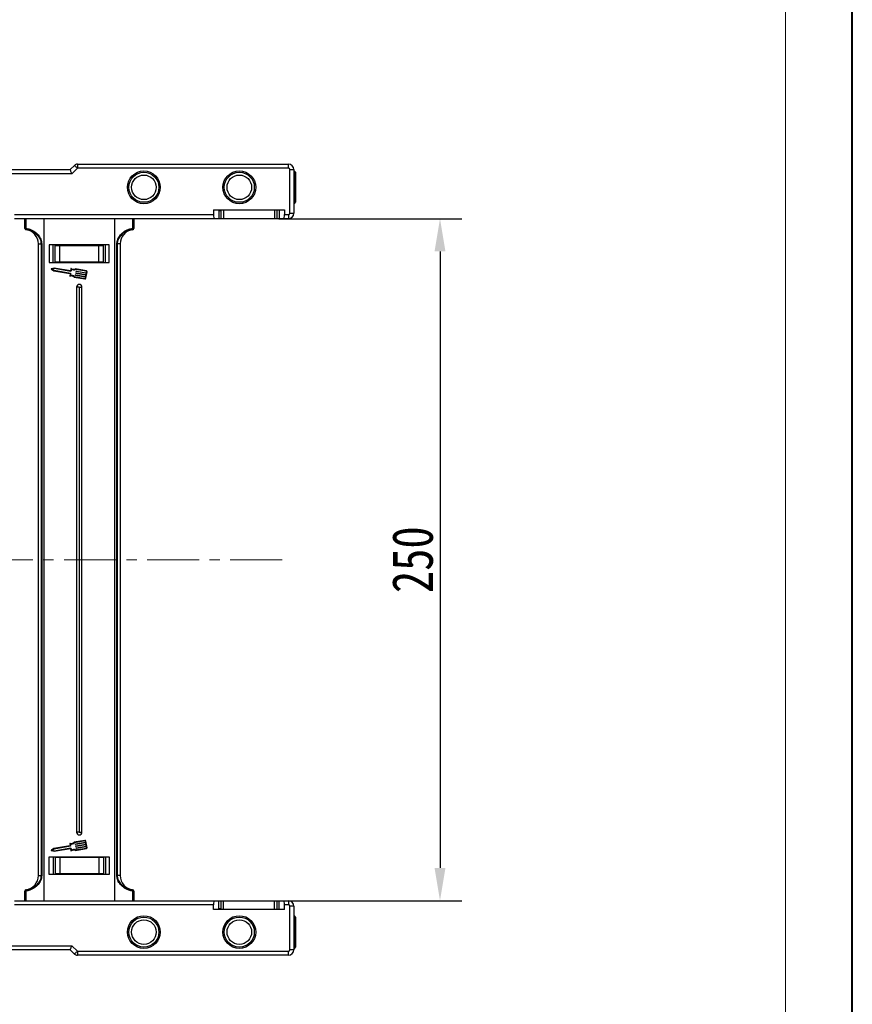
# Model space of a CAD drawing. Header units: millimetres. Extents: x -1214 to 867, y -361 to 1097.
# Tile 17 of 51: x 543 to 848, y -45 to 316. Entities that reach past the tile are written whole.
import ezdxf

# ---------------------------------------------------------------- set-up
doc = ezdxf.new("R2010")
doc.units = ezdxf.units.MM
doc.linetypes.add('CENTERX2', pattern=[20.32, 12.7, -2.54, 2.54, -2.54])
doc.styles.get("Standard").update_dxf_attribs({"font": '仿宋_GB2312.ttf', "width": 0.8})
doc.dimstyles.new('ISO-60.1', dxfattribs={"dimtxt": 15, "dimasz": 12, "dimexe": 8, "dimexo": 0.625, "dimgap": 2.5, "dimtad": 1, "dimdsep": 46, "dimtxsty": 'Standard', "dimcen": 2.5, "dimadec": 0, "dimazin": 0, "dimtfac": 1, "dimtmove": 0, "dimatfit": 3, "dimfxl": 0, "dimarcsym": 0})

# ---------------------------------------------------------------- blocks, each defined once
blk = doc.blocks.new('*D3784')
at = {"color": 0, "lineweight": -2}
for p, q in [((637.61, 242.69), (704.69, 242.69)), ((696.69, 230.69), (696.69, 4.69)), ((637.12, -7.31), (704.69, -7.31))]:
    blk.add_line(p, q, dxfattribs=at)
at = {"color": 0, "lineweight": 9}
for points in [[(694.69, 230.69), (698.69, 230.69), (696.69, 242.69)], [(694.69, 4.69), (698.69, 4.69), (696.69, -7.31)]]:
    blk.add_solid(points, dxfattribs=at)
at = {"layer": 'Defpoints', "color": 0, "lineweight": 9}
for p in [(636.98, 242.69), (636.5, -7.31), (696.69, -7.31)]:
    blk.add_point(p, dxfattribs=at)
at = {"color": 0, "lineweight": 9, "insert": (686.69, 117.69), "char_height": 15, "attachment_point": 5, "rotation": 90}
blk.add_mtext('250', dxfattribs=at)

msp = doc.modelspace()

# ---------------------------------------------------------------- linework, layer by layer
at = {"color": 7, "lineweight": 40}
msp.add_line((847.852, -361.343), (847.852, 1096.928), dxfattribs=at)
at = {"color": 7, "lineweight": 13}
msp.add_line((823.302, -336.793), (823.302, 1072.378), dxfattribs=at)
at = {"color": 7, "linetype": 'Continuous', "lineweight": 25}
for p, q in [((518.658, 260.694), (561.112, 260.694)), ((561.112, 260.694), (562.673, 262.255)), ((563.733, 261.194), (561.733, 259.194)), ((563.733, 262.694), (563.733, 261.194)), ((563.733, 262.694), (641.112, 262.694)), ((641.112, 261.194), (563.733, 261.194)), ((641.112, 261.194), (641.112, 262.694)), ((641.612, 244.694), (641.612, 260.694)), ((641.612, 260.694), (643.112, 260.694)), ((643.112, 260.694), (643.112, 244.694)), ((643.158, 260.194), (643.112, 260.194)), ((561.733, 259.194), (518.658, 259.194)), ((643.658, 259.694), (643.658, 248.694)), ((613.658, 245.894), (639.658, 245.894)), ((613.658, 245.894), (613.658, 244.194)), ((615.421, 245.894), (615.421, 245.694)), ((615.421, 245.694), (615.626, 245.694)), ((615.626, 245.694), (615.626, 242.694)), ((615.626, 245.694), (616.32, 245.694)), ((616.32, 245.894), (616.32, 242.694)), ((617.32, 245.894), (617.32, 242.694)), ((635.996, 245.894), (635.996, 242.694)), ((636.996, 242.694), (636.996, 245.894)), ((637.69, 245.894), (637.69, 242.694)), ((639.658, 245.894), (639.658, 244.194)), ((643.112, 248.194), (643.158, 248.194)), ((540.743, 244.194), (613.658, 244.194)), ((613.922, 242.694), (540.743, 242.694)), ((544.431, 239.158), (544.431, 242.694)), ((544.826, 242.694), (544.826, 239.158)), ((551.431, 242.694), (551.431, 117.694)), ((577.431, 117.694), (577.431, 242.694)), ((584.036, 239.158), (584.036, 242.694)), ((584.431, 242.694), (584.431, 239.158)), ((615.626, 242.694), (613.922, 242.694)), ((616.335, 242.694), (615.626, 242.694)), ((617.32, 242.694), (616.32, 242.694)), ((635.996, 242.694), (617.32, 242.694)), ((636.996, 242.694), (635.996, 242.694)), ((637.69, 242.694), (636.981, 242.694)), ((639.394, 242.694), (637.69, 242.694)), ((641.112, 242.694), (639.394, 242.694)), ((639.658, 244.194), (641.112, 244.194)), ((641.112, 244.194), (641.112, 242.694)), ((641.612, 244.694), (643.112, 244.694)), ((544.431, 239.158), (544.826, 239.158)), ((544.87, 238.663), (544.87, 238.659)), ((583.992, 238.659), (583.992, 238.663)), ((584.036, 239.158), (584.431, 239.158)), ((549.431, 233.498), (550.552, 233.498)), ((549.431, 117.694), (549.431, 233.498)), ((550.667, 233.498), (550.552, 233.498)), ((550.552, 117.694), (550.552, 233.498)), ((550.667, 233.498), (550.667, 117.694)), ((553.431, 233.094), (553.431, 226.594)), ((575.431, 233.094), (553.431, 233.094)), ((554.874, 226.594), (554.874, 233.094)), ((554.874, 226.594), (554.874, 233.094)), ((555.578, 226.744), (555.578, 232.864)), ((555.578, 232.864), (557.269, 232.864)), ((557.269, 226.744), (557.269, 232.864)), ((557.269, 232.864), (571.593, 232.864)), ((571.593, 226.744), (571.593, 232.864)), ((571.593, 232.864), (573.284, 232.864)), ((573.284, 226.744), (573.284, 232.864)), ((573.988, 226.594), (573.988, 233.094)), ((575.431, 226.594), (575.431, 233.094)), ((578.195, 117.694), (578.195, 233.498)), ((578.31, 233.498), (578.195, 233.498)), ((579.431, 233.498), (578.31, 233.498)), ((578.31, 233.498), (578.31, 117.694)), ((579.431, 233.498), (579.431, 117.694)), ((553.431, 226.594), (575.431, 226.594)), ((554.205, 224.163), (555.1, 223.588)), ((555.271, 224.594), (554.236, 224.348)), ((555.278, 224.386), (554.517, 224.205)), ((554.517, 224.205), (555.175, 223.783)), ((555.175, 223.783), (561.23, 222.748)), ((561.216, 223.578), (555.271, 224.594)), ((561.333, 223.351), (555.278, 224.386)), ((557.269, 226.744), (555.578, 226.744)), ((571.593, 226.744), (557.269, 226.744)), ((561.349, 224.356), (561.216, 223.578)), ((561.524, 224.17), (561.392, 223.393)), ((567.035, 223.618), (563.049, 224.299)), ((567.001, 223.417), (563.078, 224.088)), ((573.284, 226.744), (571.593, 226.744)), ((555.1, 223.588), (560.994, 222.582)), ((561.036, 222.523), (560.912, 221.795)), ((561.271, 222.689), (561.139, 221.912)), ((562.534, 221.284), (566.52, 220.603)), ((562.631, 221.474), (566.555, 220.804)), ((563.056, 221.971), (563.073, 222.071)), ((566.741, 221.29), (563.098, 221.912)), ((563.132, 222.113), (566.775, 221.491)), ((563.176, 222.674), (563.194, 222.775)), ((566.861, 221.993), (563.218, 222.616)), ((563.252, 222.817), (566.895, 222.194)), ((563.296, 223.378), (563.314, 223.478)), ((566.981, 222.697), (563.338, 223.319)), ((563.373, 223.52), (567.016, 222.898)), ((566.672, 220.888), (566.741, 221.29)), ((566.775, 221.491), (566.861, 221.993)), ((566.873, 220.853), (567.285, 223.265)), ((566.895, 222.194), (566.981, 222.697)), ((567.016, 222.898), (567.084, 223.3)), ((563.431, 217.594), (563.431, 117.694)), ((564.431, 217.594), (563.431, 217.594)), ((564.431, 217.594), (564.431, 117.694)), ((564.431, 217.594), (565.431, 217.594)), ((565.431, 117.694), (565.431, 217.594)), ((549.431, 1.89), (549.431, 117.694)), ((550.552, 1.89), (550.552, 117.694)), ((550.667, 117.694), (550.667, 1.89)), ((551.431, 117.694), (551.431, -7.306)), ((563.431, 117.694), (563.431, 17.794)), ((564.431, 117.694), (564.431, 17.794)), ((565.431, 17.794), (565.431, 117.694)), ((577.431, -7.306), (577.431, 117.694)), ((578.195, 1.89), (578.195, 117.694)), ((578.31, 117.694), (578.31, 1.89)), ((579.431, 117.694), (579.431, 1.89)), ((566.52, 14.785), (562.534, 14.104)), ((566.555, 14.584), (562.631, 13.914)), ((564.431, 17.794), (563.431, 17.794)), ((564.431, 17.794), (565.431, 17.794)), ((566.741, 14.099), (566.672, 14.501)), ((567.285, 12.123), (566.873, 14.535)), ((555.1, 11.8), (554.205, 11.225)), ((554.236, 11.04), (555.271, 10.795)), ((555.175, 11.606), (554.517, 11.183)), ((554.517, 11.183), (555.278, 11.003)), ((560.994, 12.807), (555.1, 11.8)), ((561.23, 12.64), (555.175, 11.606)), ((555.271, 10.795), (561.216, 11.81)), ((555.278, 11.003), (561.333, 12.037)), ((560.912, 13.593), (561.036, 12.866)), ((561.139, 13.476), (561.271, 12.699)), ((561.216, 11.81), (561.349, 11.033)), ((561.392, 11.996), (561.524, 11.219)), ((563.049, 11.089), (567.035, 11.77)), ((563.073, 13.317), (563.056, 13.418)), ((563.078, 11.301), (567.001, 11.971)), ((563.098, 13.477), (566.741, 14.099)), ((566.775, 13.898), (563.132, 13.276)), ((563.194, 12.614), (563.176, 12.714)), ((563.218, 12.773), (566.861, 13.395)), ((566.895, 13.194), (563.252, 12.572)), ((563.314, 11.91), (563.296, 12.011)), ((563.338, 12.069), (566.981, 12.692)), ((567.016, 12.491), (563.373, 11.868)), ((566.861, 13.395), (566.775, 13.898)), ((566.981, 12.692), (566.895, 13.194)), ((567.084, 12.089), (567.016, 12.491)), ((553.431, 8.794), (575.431, 8.794)), ((553.431, 2.294), (553.431, 8.794)), ((554.874, 8.794), (554.874, 2.294)), ((554.874, 8.794), (554.874, 2.294)), ((555.578, 8.644), (555.578, 2.524)), ((555.578, 8.644), (557.269, 8.644)), ((557.269, 8.644), (557.269, 2.524)), ((557.269, 8.644), (571.593, 8.644)), ((571.593, 8.644), (571.593, 2.524)), ((571.593, 8.644), (573.284, 8.644)), ((573.284, 8.644), (573.284, 2.524)), ((573.988, 8.794), (573.988, 2.294)), ((575.431, 8.794), (575.431, 2.294)), ((549.431, 1.89), (550.552, 1.89)), ((550.667, 1.89), (550.552, 1.89)), ((575.431, 2.294), (553.431, 2.294)), ((557.269, 2.524), (555.578, 2.524)), ((571.593, 2.524), (557.269, 2.524)), ((573.284, 2.524), (571.593, 2.524)), ((578.31, 1.89), (578.195, 1.89)), ((579.431, 1.89), (578.31, 1.89)), ((544.87, -3.27), (544.87, -3.274)), ((583.992, -3.274), (583.992, -3.27)), ((544.431, -7.306), (544.431, -3.77)), ((544.826, -3.77), (544.431, -3.77)), ((544.826, -3.77), (544.826, -7.306)), ((584.036, -7.306), (584.036, -3.77)), ((584.431, -3.77), (584.036, -3.77)), ((584.431, -3.77), (584.431, -7.306)), ((540.743, -7.306), (613.922, -7.306)), ((613.658, -8.806), (540.743, -8.806)), ((613.658, -10.506), (613.658, -8.806)), ((639.658, -10.506), (613.658, -10.506)), ((613.922, -7.306), (615.626, -7.306)), ((615.626, -10.306), (615.421, -10.306)), ((615.421, -10.306), (615.421, -10.506)), ((615.626, -10.306), (615.626, -7.306)), ((615.626, -7.306), (616.32, -7.306)), ((616.335, -10.306), (615.626, -10.306)), ((616.32, -7.306), (616.32, -10.506)), ((616.32, -7.306), (617.32, -7.306)), ((617.32, -10.506), (617.32, -7.306)), ((617.32, -7.306), (635.996, -7.306)), ((635.996, -10.506), (635.996, -7.306)), ((635.996, -7.306), (636.996, -7.306)), ((636.996, -10.506), (636.996, -7.306)), ((636.996, -7.306), (637.69, -7.306)), ((637.69, -10.506), (637.69, -7.306)), ((637.69, -7.306), (639.394, -7.306)), ((639.394, -7.306), (641.112, -7.306)), ((639.658, -10.506), (639.658, -8.806)), ((641.112, -8.806), (639.658, -8.806)), ((641.112, -7.306), (641.112, -8.806)), ((641.612, -25.306), (641.612, -9.306)), ((643.112, -9.306), (641.612, -9.306)), ((643.112, -9.306), (643.112, -25.306)), ((643.158, -12.806), (643.112, -12.806)), ((643.658, -13.306), (643.658, -24.306)), ((518.658, -23.806), (561.733, -23.806)), ((561.733, -23.806), (563.733, -25.806)), ((643.112, -24.806), (643.158, -24.806)), ((561.112, -25.306), (518.658, -25.306)), ((562.673, -26.866), (561.112, -25.306)), ((563.733, -25.806), (641.112, -25.806)), ((563.733, -25.806), (563.733, -27.306)), ((641.112, -27.306), (563.733, -27.306)), ((641.112, -27.306), (641.112, -25.806)), ((643.112, -25.306), (641.612, -25.306))]:
    msp.add_line(p, q, dxfattribs=at)
at = {"color": 8, "linetype": 'Continuous', "lineweight": 25}
for p, q in [((643.158, 260.194), (643.158, 248.194)), ((643.158, -12.806), (643.158, -24.806))]:
    msp.add_line(p, q, dxfattribs=at)
at = {"color": 1, "linetype": 'CENTERX2', "lineweight": 13, "ltscale": 1.5}
msp.add_line((638.863, 117.694), (-476.365, 117.694), dxfattribs=at)
at = {"color": 7, "linetype": 'Continuous', "lineweight": 25, "flags": 128}
for points in [[(561.733, 259.194), (561.612, 259.487), (561.495, 259.768), (561.388, 260.028), (561.294, 260.255), (561.217, 260.441), (561.159, 260.58), (561.124, 260.665), (561.112, 260.694)], [(563.733, 261.194), (563.526, 261.401), (563.327, 261.6), (563.144, 261.784), (562.983, 261.944), (562.851, 262.076), (562.753, 262.174), (562.693, 262.235), (562.673, 262.255)], [(561.112, -25.306), (561.121, -25.283), (561.149, -25.215), (561.195, -25.105), (561.257, -24.955), (561.334, -24.77), (561.423, -24.556), (561.521, -24.319), (561.625, -24.066), (561.733, -23.806)], [(562.673, -26.866), (562.693, -26.846), (562.753, -26.786), (562.851, -26.688), (562.983, -26.556), (563.144, -26.395), (563.327, -26.212), (563.526, -26.013), (563.733, -25.806)]]:
    msp.add_lwpolyline(points, dxfattribs=at)
at = {"color": 7, "linetype": 'Continuous', "lineweight": 25}
for centre, radius in [((588.112, 254.194), 6), ((623.112, 254.194), 6), ((588.112, 254.194), 5.5), ((588.112, 254.194), 4.5), ((623.112, 254.194), 5.5), ((623.112, 254.194), 4.5), ((588.112, -18.806), 6), ((588.112, -18.806), 5.5), ((588.112, -18.806), 4.5), ((623.112, -18.806), 6), ((623.112, -18.806), 5.5), ((623.112, -18.806), 4.5)]:
    msp.add_circle(centre, radius, dxfattribs=at)
for centre, radius, start, end in [((563.733, 261.194), 1.5, 90, 135), ((641.112, 260.694), 2, 0, 90), ((641.112, 260.694), 0.5, 0, 90), ((643.158, 259.694), 0.5, 0, 90), ((643.158, 248.694), 0.5, 270, 0), ((641.112, 244.694), 0.5, 270, 0), ((641.112, 244.694), 2, 270, 0), ((544.93, 239.159), 0.499, 180.06329, 263.02634), ((544.931, 239.155), 0.5, 180, 262.94587), ((545.56, 238.973), 0.756, 165.8394, 204.20349), ((544.231, 233.498), 5.2, 0, 82.94587), ((584.631, 233.498), 5.2, 97.05413, 180), ((583.303, 238.973), 0.756, 335.77675, 14.18036), ((583.932, 239.159), 0.499, 276.96465, 359.94573), ((583.931, 239.155), 0.5, 277.05413, 0), ((554.26, 224.249), 0.102, 103.32833, 237.28541), ((561.45, 224.338), 0.102, 54.79186, 170.30687), ((562.382, 225.66), 1.515, 234.79186, 296.12453), ((562.382, 225.66), 1.719, 240.07022, 293.86617), ((561.012, 221.778), 0.102, 170.30687, 285.82188), ((560.986, 222.531), 0.051, 350.30687, 80.30687), ((561.453, 220.222), 1.515, 44.48921, 105.82188), ((561.453, 220.222), 1.719, 46.74758, 100.54353), ((561.221, 222.698), 0.051, 350.30687, 80.30687), ((561.341, 223.402), 0.051, 260.30687, 350.30687), ((563.106, 221.962), 0.051, 170.30687, 260.30687), ((563.124, 222.063), 0.051, 80.30687, 170.30687), ((563.227, 222.666), 0.051, 170.30687, 260.30687), ((563.244, 222.766), 0.051, 80.30687, 170.30687), ((563.347, 223.369), 0.051, 170.30687, 260.30687), ((563.364, 223.47), 0.051, 80.30687, 170.30687), ((566.572, 220.905), 0.306, 260.30687, 350.30687), ((566.572, 220.905), 0.102, 260.30687, 350.30687), ((566.984, 223.317), 0.102, 350.30687, 80.30687), ((566.984, 223.317), 0.306, 350.30687, 80.30687), ((564.431, 217.594), 1, 0, 180), ((564.431, 17.794), 1, 180, 0), ((566.572, 14.484), 0.306, 9.69313, 99.69313), ((566.572, 14.484), 0.102, 9.69313, 99.69313), ((554.26, 11.139), 0.102, 122.71459, 256.67167), ((561.012, 13.61), 0.102, 74.17812, 189.69313), ((560.986, 12.857), 0.051, 279.69313, 9.69313), ((561.453, 15.166), 1.515, 254.17812, 315.51079), ((561.453, 15.166), 1.719, 259.45647, 313.25242), ((561.221, 12.691), 0.051, 279.69313, 9.69313), ((561.341, 11.987), 0.051, 9.69313, 99.69313), ((561.45, 11.05), 0.102, 189.69313, 305.20814), ((562.382, 9.729), 1.515, 63.87547, 125.20814), ((562.382, 9.729), 1.719, 66.13383, 119.92978), ((563.106, 13.426), 0.051, 99.69313, 189.69313), ((563.124, 13.326), 0.051, 189.69313, 279.69313), ((563.227, 12.723), 0.051, 99.69313, 189.69313), ((563.244, 12.622), 0.051, 189.69313, 279.69313), ((563.347, 12.019), 0.051, 99.69313, 189.69313), ((563.364, 11.919), 0.051, 189.69313, 279.69313), ((566.984, 12.072), 0.102, 279.69313, 9.69313), ((566.984, 12.072), 0.306, 279.69313, 9.69313), ((544.231, 1.89), 5.2, 277.05413, 0), ((584.631, 1.89), 5.2, 180, 262.94587), ((544.931, -3.766), 0.5, 97.05413, 180), ((544.93, -3.77), 0.499, 96.97277, 179.93847), ((545.56, -3.584), 0.757, 155.79717, 194.16009), ((583.931, -3.766), 0.5, 0, 82.94587), ((583.303, -3.584), 0.756, 345.82015, 24.22259), ((583.932, -3.77), 0.499, 0.05252, 83.03625), ((641.112, -9.306), 2, 0, 90), ((641.112, -9.306), 0.5, 0, 90), ((643.158, -13.306), 0.5, 0, 90), ((643.158, -24.306), 0.5, 270, 0), ((563.733, -25.806), 1.5, 225, 270), ((641.112, -25.306), 0.5, 270, 0), ((641.112, -25.306), 2, 270, 0)]:
    msp.add_arc(centre, radius, start, end, dxfattribs=at)
for centre, start_param, end_param in [((613.922, 244.194), 1.5707963, 3.1415927), ((639.393, 244.194), 3.1415927, 4.712389), ((613.922, -8.806), 0, 1.5707963), ((639.393, -8.806), 4.712389, 6.2831853)]:
    msp.add_ellipse(centre, major_axis=(0, 1.5), ratio=0.176327, start_param=start_param, end_param=end_param, dxfattribs=at)
for points, knots in [([(544.826, 239.158), (545.318, 239.072), (546.546, 238.856), (548.241, 237.925), (549.652, 236.48), (550.508, 234.969), (550.621, 233.92), (550.667, 233.498)], [0, 0, 0, 0, 0.171752, 0.4284808, 0.646497, 0.8576673, 1, 1, 1, 1]), ([(550.552, 233.498), (550.5, 233.906), (550.37, 234.919), (549.456, 236.318), (548.054, 237.614), (546.502, 238.36), (545.38, 238.606), (544.928, 238.656), (544.87, 238.663)], [0, 0, 0, 0, 0.1442726, 0.3583673, 0.5770605, 0.8312362, 0.9783737, 1, 1, 1, 1]), ([(578.195, 233.498), (578.241, 233.92), (578.355, 234.969), (579.21, 236.48), (580.621, 237.925), (582.316, 238.856), (583.544, 239.072), (584.036, 239.158)], [0, 0, 0, 0, 0.1423355, 0.3535004, 0.5715175, 0.8282473, 1, 1, 1, 1]), ([(583.992, 238.663), (583.542, 238.589), (582.412, 238.406), (580.809, 237.609), (579.406, 236.319), (578.492, 234.919), (578.362, 233.906), (578.31, 233.498)], [0, 0, 0, 0, 0.1686945, 0.4228807, 0.6415935, 0.8557145, 1, 1, 1, 1]), ([(550.667, 1.89), (550.621, 1.468), (550.508, 0.42), (549.652, -1.091), (548.241, -2.537), (546.546, -3.468), (545.318, -3.683), (544.826, -3.77)], [0, 0, 0, 0, 0.1423312, 0.3535032, 0.5715184, 0.8282475, 1, 1, 1, 1]), ([(544.87, -3.274), (545.32, -3.201), (546.45, -3.017), (548.053, -2.22), (549.456, -0.931), (550.37, 0.469), (550.5, 1.483), (550.552, 1.89)], [0, 0, 0, 0, 0.1686937, 0.4228911, 0.6416029, 0.8557151, 1, 1, 1, 1]), ([(584.036, -3.77), (583.544, -3.683), (582.316, -3.468), (580.621, -2.537), (579.21, -1.091), (578.355, 0.42), (578.241, 1.468), (578.195, 1.89)], [0, 0, 0, 0, 0.1717532, 0.4284833, 0.6464994, 0.8576661, 1, 1, 1, 1]), ([(578.31, 1.89), (578.362, 1.482), (578.492, 0.469), (579.406, -0.93), (580.808, -2.226), (582.36, -2.971), (583.482, -3.217), (583.934, -3.268), (583.992, -3.274)], [0, 0, 0, 0, 0.1442735, 0.3583757, 0.5770702, 0.8312352, 0.9783735, 1, 1, 1, 1])]:
    msp.add_open_spline(points, degree=3, knots=knots, dxfattribs=at)

# ---------------------------------------------------------------- dimensions: what is measured, and where the dimension line sits
at = {"color": 5, "lineweight": 9}
dim = msp.add_linear_dim(base=(696.687, -7.306), p1=(636.981, 242.694), p2=(636.496, -7.306), angle=90, dimstyle='ISO-60.1', dxfattribs=at)
dim.commit()
dim.dimension.update_dxf_attribs({"geometry": '*D3784', "text_midpoint": (686.687, 117.694)})

doc.saveas('drawing.dxf')
